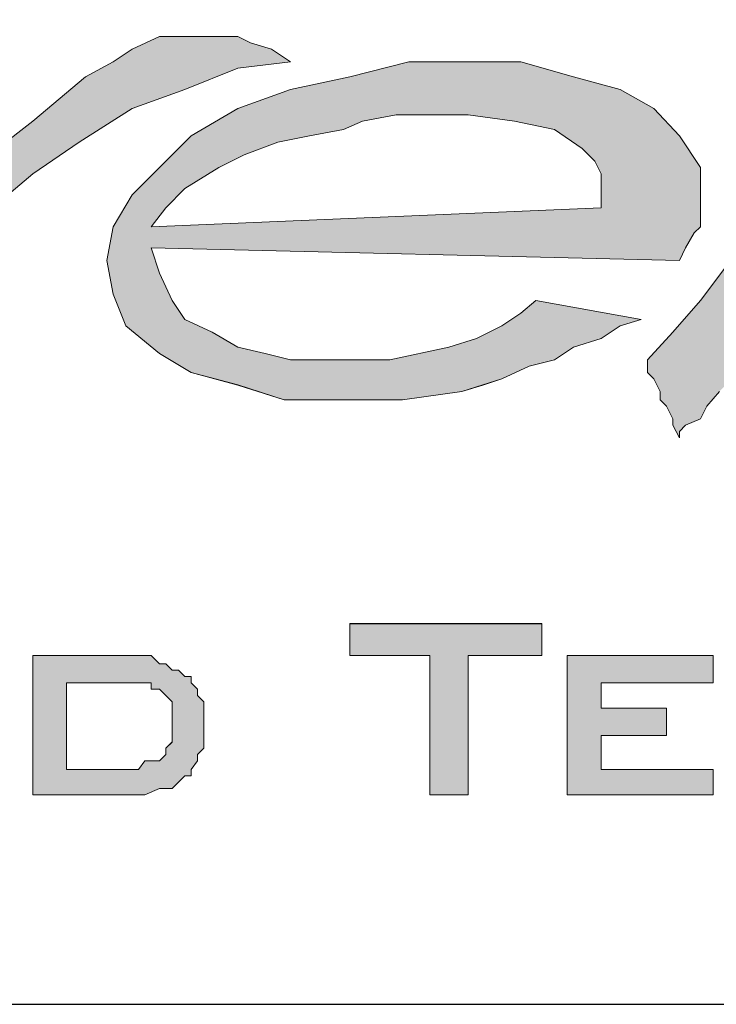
# Paper-space layout 'A3-V (Narrow)' of a CAD drawing. Header units: millimetres. Extents: x -4 to 293, y -14 to 406.
# Tile 6 of 17: x 121 to 129, y 6 to 17. Entities that reach past the tile are written whole.
import ezdxf

# ---------------------------------------------------------------- set-up
doc = ezdxf.new("R2010")
doc.units = ezdxf.units.MM
for name, color, linetype in [('Disegno1', 2, 'Continuous'), ('Tabella', 7, 'Continuous'), ('TabellaCampi', 2, 'Continuous'), ('TabellaIntestazioni', 1, 'Continuous')]:
    doc.layers.add(name, color=color, linetype=linetype)
doc.styles.get("Standard").update_dxf_attribs({"font": 'arial.ttf', "height": 4})

# ---------------------------------------------------------------- blocks, each defined once
blk = doc.blocks.new('L')
h = blk.add_hatch(color=5)
h.paths.add_polyline_path([(50.912, 9.696), (50.695, 9.334), (50.454, 9.021), (50.164, 8.659), (49.923, 8.274), (49.634, 7.912), (49.417, 7.526), (49.176, 7.213), (48.959, 6.852), (48.887, 6.707), (48.887, 6.466), (48.959, 6.321), (49.031, 6.177), (49.176, 6.104), (49.321, 6.008), (49.489, 5.935), (49.706, 5.935), (50.164, 5.935), (50.622, 6.104), (51.056, 6.249), (51.514, 6.393), (51.9, 6.707), (52.189, 6.924), (52.43, 7.141), (52.503, 7.382), (52.43, 7.382), (52.334, 7.382), (52.189, 7.382), (51.972, 7.31), (51.828, 7.31), (51.659, 7.31), (51.514, 7.31), (51.442, 7.31), (51.442, 7.213), (51.37, 7.141), (51.37, 7.068), (51.297, 6.924), (51.129, 6.852), (51.056, 6.707), (50.839, 6.61), (50.622, 6.466), (50.454, 6.393), (50.237, 6.393), (50.164, 6.393), (50.092, 6.393), (50.02, 6.466), (49.923, 6.538), (49.923, 6.707), (49.923, 6.779), (50.02, 6.996), (50.164, 7.382), (50.381, 7.912), (50.695, 8.346), (50.984, 8.876), (51.225, 9.334), (51.442, 9.624), (51.587, 9.696), (51.828, 9.696), (52.045, 9.792), (52.334, 9.792), (52.647, 9.792), (52.937, 9.696), (53.178, 9.696), (53.467, 9.624), (53.636, 9.551), (53.708, 9.624), (53.708, 9.696), (53.853, 9.865), (53.925, 10.009), (53.997, 10.154), (54.069, 10.299), (54.142, 10.467), (54.238, 10.54), (53.997, 10.54), (53.78, 10.54), (53.395, 10.467), (53.033, 10.467), (52.647, 10.395), (52.334, 10.299), (52.045, 10.226), (51.828, 10.226), (52.045, 10.467), (52.262, 10.757), (52.575, 11.07), (52.937, 11.359), (53.322, 11.745), (53.708, 12.034), (54.069, 12.348), (54.528, 12.637), (53.033, 12.637), (52.864, 12.42), (52.647, 12.203), (52.503, 11.89), (52.189, 11.6), (51.972, 11.215), (51.659, 10.829), (51.442, 10.467), (51.129, 10.009), (50.695, 10.009), (50.309, 9.937), (50.02, 9.937), (49.779, 9.865), (49.562, 9.865), (49.321, 9.865), (49.104, 9.865), (48.814, 9.937), (49.176, 10.54), (49.489, 11.07), (49.851, 11.432), (50.237, 11.745), (50.622, 11.89), (51.056, 11.962), (51.587, 11.962), (52.117, 11.817), (52.72, 12.565), (52.647, 12.637), (52.575, 12.637), (52.43, 12.637), (52.262, 12.637), (52.045, 12.637), (51.828, 12.565), (51.587, 12.565), (50.839, 12.492), (50.164, 12.275), (49.634, 11.89), (49.248, 11.504), (48.887, 11.142), (48.573, 10.684), (48.356, 10.226), (48.115, 9.937), (46.548, 9.937), (46.621, 9.865), (46.693, 9.696), (46.765, 9.624), (46.765, 9.551), (46.838, 9.479), (46.91, 9.407), (47.006, 9.407), (47.079, 9.407), (47.151, 9.407), (47.223, 9.407), (47.368, 9.407), (47.44, 9.407), (47.609, 9.407), (47.754, 9.407), (47.971, 9.479), (44.21, 4.2), (44.957, 3.597), (45.56, 4.441), (46.018, 5.188), (46.548, 5.935), (47.006, 6.707), (47.44, 7.454), (47.898, 8.129), (48.284, 8.804), (48.646, 9.479), (48.887, 9.551), (49.176, 9.551), (49.489, 9.551), (49.779, 9.624), (50.092, 9.624), (50.381, 9.624), (50.695, 9.624)])
h.paths.add_polyline_path([(46.548, 3.091), (48.212, 3.091), (48.212, 2.778), (46.91, 2.778), (46.91, 2.488), (47.681, 2.488), (47.681, 2.175), (46.91, 2.175), (46.91, 1.789), (48.212, 1.789), (48.212, 1.5), (46.548, 1.5)])
h.paths.add_polyline_path([(50.164, 2.778), (49.104, 2.778), (49.104, 2.488), (50.092, 2.488), (50.164, 2.488), (50.237, 2.488), (50.309, 2.488), (50.309, 2.392), (50.381, 2.392), (50.454, 2.32), (50.454, 2.247), (50.454, 2.175), (50.526, 2.175), (50.526, 2.103), (50.526, 1.886), (50.526, 1.789), (50.454, 1.789), (50.454, 1.717), (50.454, 1.645), (50.454, 1.572), (50.381, 1.572), (50.309, 1.5), (50.237, 1.5), (50.164, 1.5), (50.092, 1.5), (49.104, 1.5), (49.031, 1.5), (48.959, 1.5), (48.887, 1.5), (48.887, 1.572), (48.814, 1.572), (48.718, 1.645), (48.718, 1.717), (48.718, 1.789), (48.718, 1.886), (48.718, 1.958), (49.031, 1.958), (49.031, 1.789), (50.164, 1.789), (50.164, 2.175), (49.176, 2.175), (49.104, 2.175), (49.031, 2.175), (48.959, 2.175), (48.887, 2.175), (48.887, 2.247), (48.814, 2.247), (48.814, 2.32), (48.814, 2.392), (48.814, 2.488), (48.814, 2.561), (48.814, 2.705), (48.814, 2.778), (48.814, 2.85), (48.814, 2.922), (48.887, 2.995), (48.959, 3.091), (49.031, 3.091), (49.104, 3.091), (49.176, 3.091), (50.092, 3.091), (50.164, 3.091), (50.237, 3.091), (50.309, 3.091), (50.381, 2.995), (50.454, 2.922), (50.454, 2.85), (50.454, 2.778), (50.454, 2.705), (50.164, 2.633)])
h.paths.add_polyline_path([(46.163, 8.587), (46.163, 8.201), (46.09, 7.743), (45.873, 7.382), (45.488, 6.996), (45.03, 6.707), (44.596, 6.393), (43.993, 6.177), (43.294, 6.008), (42.619, 5.863), (41.944, 5.863), (41.414, 5.935), (40.811, 6.104), (40.377, 6.321), (39.992, 6.538), (39.702, 6.924), (39.534, 7.31), (39.534, 7.671), (39.702, 8.057), (39.919, 8.418), (40.209, 8.804), (40.667, 9.093), (41.197, 9.407), (41.8, 9.624), (42.475, 9.865), (43.077, 9.937), (43.752, 9.937), (44.355, 9.865), (44.885, 9.696), (45.343, 9.551), (45.705, 9.262), (46.018, 8.949)])
h.paths.add_polyline_path([(42.089, 9.262), (42.547, 9.334), (43.077, 9.334), (43.463, 9.334), (43.897, 9.19), (44.21, 9.021), (44.499, 8.876), (44.741, 8.587), (44.813, 8.346), (44.813, 8.057), (44.741, 7.743), (44.596, 7.454), (44.355, 7.213), (43.993, 6.924), (43.608, 6.779), (43.222, 6.538), (42.692, 6.466), (42.258, 6.393), (41.727, 6.393), (41.269, 6.393), (40.884, 6.538), (40.522, 6.707), (40.305, 6.852), (40.064, 7.068), (39.992, 7.382), (39.919, 7.671), (40.064, 7.984), (40.209, 8.274), (40.45, 8.515), (40.739, 8.732), (41.125, 8.949), (41.583, 9.19)], flags=16)
h.paths.add_polyline_path([(37.653, 10.082), (37.798, 10.082), (38.184, 10.082), (38.642, 10.009), (39.172, 10.009), (39.702, 9.937), (40.136, 9.865), (40.45, 9.865), (40.594, 9.792), (40.377, 9.696), (40.136, 9.624), (39.919, 9.479), (39.775, 9.407), (39.606, 9.262), (39.534, 9.19), (39.389, 9.021), (39.389, 8.949), (38.859, 9.262), (38.256, 9.407), (37.726, 9.551), (37.123, 9.551), (36.593, 9.551), (36.087, 9.479), (35.628, 9.407), (35.243, 9.262), (34.881, 9.093), (34.64, 8.949), (34.568, 8.804), (34.568, 8.659), (34.712, 8.515), (35.026, 8.346), (35.484, 8.274), (36.087, 8.274), (36.448, 8.274), (36.906, 8.274), (37.436, 8.201), (37.967, 8.201), (38.401, 8.057), (38.786, 7.816), (38.931, 7.743), (39.1, 7.526), (39.172, 7.382), (39.172, 7.141), (39.1, 7.068), (39.003, 6.996), (38.859, 6.852), (38.786, 6.779), (38.642, 6.61), (38.401, 6.538), (38.256, 6.466), (38.184, 6.393), (37.726, 6.249), (37.364, 6.177), (36.978, 6.104), (36.593, 6.008), (36.159, 6.008), (35.773, 5.935), (35.387, 6.008), (35.098, 6.008), (34.712, 6.104), (34.351, 6.177), (33.965, 6.321), (33.579, 6.466), (33.218, 6.61), (32.905, 6.779), (32.76, 6.996), (32.688, 7.141), (32.76, 7.141), (32.76, 7.213), (32.832, 7.213), (32.905, 7.31), (32.977, 7.31), (33.507, 6.924), (34.038, 6.61), (34.64, 6.466), (35.243, 6.321), (35.845, 6.321), (36.376, 6.321), (36.906, 6.393), (37.364, 6.466), (37.726, 6.61), (38.039, 6.779), (38.184, 6.996), (38.184, 7.141), (38.039, 7.31), (37.726, 7.526), (37.195, 7.599), (36.448, 7.671), (36.159, 7.743), (35.773, 7.816), (35.387, 7.912), (34.954, 8.057), (34.568, 8.201), (34.351, 8.346), (34.11, 8.659), (34.11, 8.876), (34.11, 9.093), (34.279, 9.262), (34.423, 9.407), (34.568, 9.551), (35.026, 9.792), (35.556, 9.937), (36.159, 10.009), (36.689, 10.082), (37.195, 10.082)])
h.paths.add_polyline_path([(34.881, 10.154), (34.568, 10.009), (34.351, 9.937), (34.11, 9.792), (33.893, 9.624), (33.748, 9.551), (33.579, 9.407), (33.507, 9.262), (33.435, 9.093), (33.29, 9.093), (33.146, 9.093), (32.905, 9.093), (32.76, 9.093), (32.615, 9.093), (32.374, 9.021), (32.23, 9.021), (32.013, 8.949), (31.482, 8.804), (31.024, 8.587), (30.494, 8.274), (29.964, 7.912), (29.457, 7.526), (28.999, 7.141), (28.541, 6.779), (28.252, 6.393), (28.156, 6.321), (28.011, 6.177), (27.939, 6.104), (27.794, 5.935), (27.722, 5.791), (27.553, 5.719), (27.481, 5.646), (27.481, 5.574), (27.408, 5.719), (27.408, 5.791), (27.336, 5.935), (27.264, 6.008), (27.264, 6.104), (27.191, 6.249), (27.119, 6.321), (27.119, 6.466), (27.408, 6.779), (27.722, 7.141), (28.011, 7.526), (28.252, 7.912), (28.397, 8.346), (28.614, 8.804), (28.758, 9.262), (28.999, 9.792), (30.663, 10.009), (30.494, 9.696), (30.277, 9.479), (30.06, 9.19), (29.819, 8.876), (29.602, 8.587), (29.361, 8.274), (29.144, 7.912), (28.927, 7.599), (29.144, 7.743), (29.361, 7.912), (29.602, 8.129), (29.891, 8.274), (30.205, 8.515), (30.494, 8.732), (30.735, 8.876), (30.952, 9.021), (31.169, 9.093), (31.41, 9.262), (31.627, 9.334), (31.868, 9.479), (32.085, 9.551), (32.302, 9.696), (32.543, 9.792), (32.688, 9.865), (33.146, 10.009), (33.579, 10.082), (34.038, 10.154), (34.351, 10.154), (34.64, 10.226), (34.785, 10.154)])
h.paths.add_polyline_path([(37.581, 3.091), (37.653, 3.091), (37.653, 2.995), (37.726, 2.995), (37.726, 2.922), (37.798, 2.922), (37.798, 2.85), (37.798, 2.778), (37.798, 2.705), (37.798, 1.886), (37.798, 1.789), (37.798, 1.717), (37.798, 1.645), (37.726, 1.645), (37.726, 1.572), (37.653, 1.572), (37.653, 1.5), (37.581, 1.5), (37.509, 1.5), (37.436, 1.5), (36.231, 1.5), (36.159, 1.5), (36.087, 1.5), (35.99, 1.5), (35.99, 1.572), (35.918, 1.572), (35.918, 1.645), (35.845, 1.645), (35.845, 1.717), (35.845, 1.789), (35.845, 1.886), (35.845, 2.705), (35.845, 2.778), (35.845, 2.85), (35.845, 2.922), (35.918, 2.922), (35.918, 2.995), (35.99, 2.995), (35.99, 3.091), (36.087, 3.091), (36.159, 3.091), (36.231, 3.091), (37.436, 3.091), (37.509, 3.091)])
h.paths.add_polyline_path([(38.497, 3.091), (38.859, 3.091), (38.859, 1.789), (39.992, 1.789), (39.992, 1.5), (38.497, 1.5)])
h.paths.add_polyline_path([(42.017, 2.778), (40.739, 2.778), (40.739, 1.789), (42.017, 1.789)], flags=16)
h.paths.add_polyline_path([(40.45, 2.705), (40.45, 2.778), (40.45, 2.85), (40.45, 2.922), (40.45, 2.995), (40.522, 2.995), (40.594, 3.091), (40.667, 3.091), (40.739, 3.091), (40.811, 3.091), (41.944, 3.091), (42.017, 3.091), (42.089, 3.091), (42.185, 3.091), (42.258, 3.091), (42.258, 2.995), (42.33, 2.995), (42.33, 2.922), (42.33, 2.85), (42.402, 2.85), (42.402, 2.778), (42.402, 2.705), (42.402, 1.886), (42.402, 1.789), (42.402, 1.717), (42.33, 1.717), (42.33, 1.645), (42.33, 1.572), (42.258, 1.572), (42.258, 1.5), (42.185, 1.5), (42.089, 1.5), (42.017, 1.5), (41.944, 1.5), (40.811, 1.5), (40.739, 1.5), (40.667, 1.5), (40.594, 1.5), (40.522, 1.572), (40.45, 1.572), (40.45, 1.645), (40.45, 1.717), (40.45, 1.789), (40.45, 1.886)])
h.paths.add_polyline_path([(44.499, 2.778), (43.391, 2.778), (43.391, 1.789), (44.499, 1.789), (44.499, 2.103), (43.897, 2.103), (43.897, 2.392), (44.885, 2.392), (44.885, 1.886), (44.885, 1.789), (44.885, 1.717), (44.813, 1.645), (44.813, 1.572), (44.741, 1.572), (44.741, 1.5), (44.668, 1.5), (44.596, 1.5), (44.499, 1.5), (43.391, 1.5), (43.294, 1.5), (43.222, 1.5), (43.15, 1.5), (43.077, 1.572), (43.005, 1.645), (43.005, 1.717), (43.005, 1.789), (43.005, 1.886), (43.005, 2.705), (43.005, 2.778), (43.005, 2.85), (43.005, 2.922), (43.077, 2.995), (43.15, 3.091), (43.222, 3.091), (43.294, 3.091), (43.391, 3.091), (44.499, 3.091), (44.596, 3.091), (44.668, 3.091), (44.741, 3.091), (44.741, 2.995), (44.813, 2.995), (44.813, 2.922), (44.885, 2.85), (44.885, 2.778), (44.885, 2.705), (44.499, 2.633)])
h.paths.add_polyline_path([(45.488, 3.091), (45.873, 3.091), (45.873, 1.5), (45.488, 1.5)])
h.paths.add_polyline_path([(29.747, 3.091), (29.819, 3.091), (29.891, 3.091), (29.964, 3.091), (29.964, 2.995), (30.06, 2.995), (30.06, 2.922), (30.132, 2.85), (30.132, 2.778), (30.132, 2.705), (30.132, 2.561), (29.747, 2.488), (29.747, 2.778), (28.758, 2.778), (28.758, 1.789), (29.747, 1.789), (29.747, 2.103), (30.132, 2.03), (30.132, 1.886), (30.132, 1.789), (30.132, 1.717), (30.06, 1.645), (30.06, 1.572), (29.964, 1.572), (29.964, 1.5), (29.891, 1.5), (29.819, 1.5), (29.747, 1.5), (28.758, 1.5), (28.686, 1.5), (28.614, 1.5), (28.541, 1.5), (28.469, 1.572), (28.397, 1.645), (28.397, 1.717), (28.397, 1.789), (28.397, 1.886), (28.397, 2.705), (28.397, 2.778), (28.397, 2.85), (28.397, 2.922), (28.469, 2.995), (28.541, 3.091), (28.614, 3.091), (28.686, 3.091), (28.758, 3.091)])
h.paths.add_polyline_path([(30.735, 3.091), (31.097, 3.091), (31.097, 2.488), (32.23, 2.488), (32.23, 3.091), (32.615, 3.091), (32.615, 1.5), (32.23, 1.5), (32.23, 2.175), (31.097, 2.175), (31.097, 1.5), (30.735, 1.5)])
h.paths.add_polyline_path([(33.29, 3.091), (33.579, 3.091), (34.881, 2.03), (34.881, 3.091), (35.17, 3.091), (35.17, 1.5), (34.954, 1.5), (33.676, 2.561), (33.676, 1.5), (33.29, 1.5)])
h.paths.add_polyline_path([(37.436, 2.778), (36.231, 2.778), (36.231, 1.789), (37.436, 1.789)], flags=16)
h.paths.add_polyline_path([(27.481, 9.021), (27.191, 9.334), (26.806, 9.551), (26.275, 9.696), (25.673, 9.865), (25.07, 9.865), (24.395, 9.865), (23.72, 9.696), (23.045, 9.551), (22.443, 9.334), (21.912, 9.021), (21.551, 8.659), (21.237, 8.346), (21.02, 7.984), (20.948, 7.599), (21.02, 7.213), (21.165, 6.852), (21.551, 6.538), (21.912, 6.321), (22.443, 6.177), (22.973, 6.008), (23.648, 6.008), (24.323, 6.008), (24.998, 6.104), (25.239, 6.177), (25.456, 6.249), (25.769, 6.393), (26.058, 6.466), (26.275, 6.61), (26.589, 6.707), (26.806, 6.852), (27.047, 6.924), (25.842, 7.141), (25.673, 6.996), (25.456, 6.852), (25.167, 6.707), (24.853, 6.61), (24.178, 6.466), (23.431, 6.466), (23.045, 6.466), (22.756, 6.538), (22.443, 6.61), (22.153, 6.779), (21.84, 6.924), (21.695, 7.141), (21.551, 7.454), (21.454, 7.743), (27.481, 7.599), (27.553, 7.743), (27.649, 7.912), (27.722, 7.984), (27.722, 8.129), (27.722, 8.274), (27.722, 8.418), (27.722, 8.587), (27.722, 8.659)])
h.paths.add_polyline_path([(22.901, 8.949), (23.262, 9.021), (23.648, 9.093), (23.865, 9.19), (24.251, 9.262), (24.636, 9.262), (25.07, 9.262), (25.6, 9.19), (26.058, 9.093), (26.372, 8.876), (26.516, 8.732), (26.589, 8.587), (26.589, 8.418), (26.589, 8.201), (21.454, 7.984), (21.623, 8.201), (21.84, 8.418), (22.226, 8.659), (22.515, 8.804)], flags=16)
h.paths.add_polyline_path([(20.707, 15.506), (21.84, 15.12), (22.973, 14.758), (23.865, 14.373), (24.636, 14.083), (25.239, 13.698), (25.673, 13.408), (26.058, 13.095), (26.203, 12.806), (26.275, 12.565), (26.203, 12.348), (26.058, 12.107), (25.769, 11.89), (25.383, 11.673), (24.323, 11.359), (22.973, 11.07), (21.31, 10.829), (19.429, 10.684), (17.404, 10.612), (15.283, 10.612), (13.114, 10.684), (10.92, 10.829), (8.823, 10.998), (6.774, 11.287), (8.437, 12.806), (8.823, 12.565), (9.257, 12.275), (9.787, 12.034), (10.317, 11.89), (11.595, 11.6), (12.873, 11.287), (14.319, 11.215), (15.813, 11.142), (17.236, 11.142), (18.682, 11.215), (20.032, 11.359), (21.237, 11.6), (22.298, 11.89), (23.118, 12.203), (23.431, 12.42), (23.648, 12.565), (23.793, 12.806), (23.865, 13.023), (23.865, 13.24), (23.793, 13.481), (23.576, 13.698), (23.359, 13.915), (22.756, 14.3), (21.985, 14.614), (21.02, 14.831), (19.887, 15.048), (18.61, 15.289), (17.236, 15.433), (15.813, 15.506), (14.222, 15.506), (12.728, 15.433), (11.137, 15.361), (9.57, 15.12), (7.979, 14.903), (6.557, 14.517), (5.11, 14.011), (4.435, 13.77), (3.833, 13.481), (3.23, 13.095), (2.628, 12.806), (0, 13.553), (2.025, 14.228), (4.002, 14.831), (5.882, 15.216), (7.762, 15.578), (9.498, 15.819), (11.137, 15.964), (12.728, 16.108), (14.15, 16.108), (15.597, 16.108), (16.874, 16.036), (18.007, 15.891), (19.044, 15.819)])
h.paths.add_polyline_path([(20.707, 9.696), (21.02, 9.865), (21.237, 10.009), (21.551, 10.154), (21.768, 10.154), (21.985, 10.154), (22.153, 10.154), (22.298, 10.154), (22.37, 10.154), (22.443, 10.154), (22.587, 10.082), (22.828, 10.009), (23.045, 9.865), (22.443, 9.792), (21.84, 9.551), (21.237, 9.334), (20.635, 8.949), (20.104, 8.587), (19.646, 8.201), (19.285, 7.912), (18.971, 7.671), (16.729, 5.646), (16.633, 5.646), (16.633, 5.719), (16.561, 5.719), (16.488, 5.719), (16.416, 5.791), (16.344, 5.791), (16.271, 5.863), (16.344, 6.008), (16.488, 6.249), (16.561, 6.466), (16.633, 6.707), (16.802, 6.924), (16.874, 7.068), (16.946, 7.31), (17.019, 7.454), (17.091, 7.671), (17.236, 7.912), (17.332, 8.129), (17.404, 8.274), (17.549, 8.515), (17.621, 8.732), (17.694, 8.949), (17.838, 9.19), (17.766, 9.093), (17.694, 9.021), (17.549, 8.949), (17.477, 8.876), (17.332, 8.804), (17.163, 8.732), (16.946, 8.587), (16.802, 8.515), (16.633, 8.346), (16.416, 8.274), (16.271, 8.129), (16.127, 7.984), (15.886, 7.816), (15.741, 7.743), (15.597, 7.599), (15.524, 7.526), (15.283, 7.382), (15.066, 7.141), (14.922, 6.996), (14.68, 6.852), (14.536, 6.61), (14.391, 6.393), (14.222, 6.177), (14.078, 5.935), (14.078, 5.863), (14.006, 5.863), (14.006, 5.791), (13.933, 5.719), (13.861, 5.574), (13.789, 5.646), (13.716, 5.719), (13.62, 5.719), (13.548, 5.791), (13.475, 5.791), (13.403, 5.863), (13.258, 5.863), (13.186, 5.863), (13.331, 6.104), (13.403, 6.321), (13.548, 6.538), (13.716, 6.779), (13.789, 6.996), (13.933, 7.141), (14.006, 7.382), (14.078, 7.599), (14.15, 7.816), (14.319, 8.057), (14.391, 8.274), (14.464, 8.515), (14.608, 8.732), (14.753, 9.021), (14.825, 9.262), (14.994, 9.479), (15.138, 9.551), (15.355, 9.551), (15.597, 9.624), (15.813, 9.696), (15.958, 9.792), (16.199, 9.792), (16.416, 9.865), (16.633, 9.937), (16.416, 9.696), (16.271, 9.479), (16.127, 9.19), (15.886, 8.949), (15.741, 8.659), (15.524, 8.346), (15.283, 7.912), (14.922, 7.454), (15.138, 7.526), (15.283, 7.671), (15.524, 7.816), (15.669, 7.984), (15.886, 8.129), (16.127, 8.274), (16.271, 8.418), (16.488, 8.587), (16.633, 8.732), (16.874, 8.804), (17.091, 9.021), (17.332, 9.19), (17.621, 9.334), (17.838, 9.479), (18.079, 9.624), (18.369, 9.792), (18.441, 9.792), (18.537, 9.792), (18.682, 9.792), (18.754, 9.792), (18.827, 9.792), (18.971, 9.792), (19.044, 9.792), (19.14, 9.792), (18.971, 9.479), (18.754, 9.19), (18.537, 8.876), (18.296, 8.515), (18.079, 8.057), (17.766, 7.599), (17.477, 7.068), (17.163, 6.538), (17.694, 6.924), (18.224, 7.454), (18.827, 7.984), (19.429, 8.659), (20.104, 9.19)])
h.paths.add_polyline_path([(12.342, 9.696), (12.8, 9.479), (13.186, 9.262), (13.475, 8.949), (13.62, 8.587), (13.62, 8.129), (13.548, 7.743), (13.331, 7.382), (12.945, 6.996), (12.511, 6.707), (11.981, 6.393), (11.45, 6.177), (10.775, 5.935), (10.1, 5.863), (9.425, 5.863), (8.823, 5.935), (8.292, 6.104), (7.834, 6.321), (7.449, 6.538), (7.159, 6.852), (7.015, 7.213), (7.015, 7.671), (7.159, 8.057), (7.376, 8.418), (7.69, 8.804), (8.124, 9.093), (8.654, 9.407), (9.257, 9.624), (9.859, 9.792), (10.534, 9.937), (11.233, 9.937), (11.836, 9.865)])
h.paths.add_polyline_path([(21.695, 2.561), (21.623, 2.633), (21.551, 2.705), (21.454, 2.705), (21.454, 2.778), (21.382, 2.778), (21.31, 2.778), (21.237, 2.778), (21.165, 2.778), (20.49, 2.778), (20.49, 1.789), (21.02, 1.789), (21.093, 1.789), (21.165, 1.789), (21.237, 1.789), (21.31, 1.789), (21.382, 1.886), (21.454, 1.886), (21.551, 1.886), (21.623, 1.958), (21.623, 2.03), (21.695, 2.103), (21.695, 2.175), (21.695, 2.247), (21.695, 2.32), (21.695, 2.392), (21.695, 2.488)], flags=16)
h.paths.add_polyline_path([(21.165, 3.091), (21.31, 3.091), (21.382, 3.091), (21.454, 3.091), (21.551, 2.995), (21.623, 2.995), (21.695, 2.922), (21.768, 2.922), (21.84, 2.85), (21.912, 2.85), (21.912, 2.778), (21.985, 2.705), (21.985, 2.633), (22.057, 2.561), (22.057, 2.488), (22.057, 2.392), (22.057, 2.32), (22.057, 2.175), (22.057, 2.103), (22.057, 2.03), (21.985, 1.958), (21.985, 1.886), (21.912, 1.789), (21.912, 1.717), (21.84, 1.717), (21.768, 1.645), (21.695, 1.572), (21.623, 1.572), (21.551, 1.572), (21.382, 1.5), (21.31, 1.5), (21.165, 1.5), (21.093, 1.5), (20.104, 1.5), (20.104, 3.091)])
h.paths.add_polyline_path([(24.636, 3.091), (23.72, 3.091), (23.72, 3.453), (25.914, 3.453), (25.914, 3.091), (25.07, 3.091), (25.07, 1.5), (24.636, 1.5)])
h.paths.add_polyline_path([(26.203, 3.091), (27.866, 3.091), (27.866, 2.778), (26.589, 2.778), (26.589, 2.488), (27.336, 2.488), (27.336, 2.175), (26.589, 2.175), (26.589, 1.789), (27.866, 1.789), (27.866, 1.5), (26.203, 1.5)])
h.paths.add_polyline_path([(13.114, 3.091), (13.331, 3.091), (14.608, 2.03), (14.608, 3.091), (14.994, 3.091), (14.994, 1.5), (14.68, 1.5), (13.403, 2.561), (13.403, 1.5), (13.114, 1.5)])
h.paths.add_polyline_path([(16.946, 2.778), (15.958, 2.778), (15.958, 1.789), (16.946, 1.789), (16.946, 2.103), (17.332, 2.03), (17.332, 1.886), (17.332, 1.789), (17.332, 1.717), (17.332, 1.645), (17.236, 1.572), (17.163, 1.5), (17.091, 1.5), (17.019, 1.5), (16.946, 1.5), (15.958, 1.5), (15.886, 1.5), (15.813, 1.5), (15.741, 1.5), (15.741, 1.572), (15.669, 1.572), (15.669, 1.645), (15.597, 1.717), (15.597, 1.789), (15.597, 1.886), (15.597, 2.705), (15.597, 2.778), (15.597, 2.85), (15.669, 2.922), (15.669, 2.995), (15.741, 2.995), (15.741, 3.091), (15.813, 3.091), (15.886, 3.091), (15.958, 3.091), (16.946, 3.091), (17.019, 3.091), (17.091, 3.091), (17.163, 3.091), (17.236, 2.995), (17.332, 2.922), (17.332, 2.85), (17.332, 2.778), (17.332, 2.705), (17.332, 2.561), (16.946, 2.488)])
h.paths.add_polyline_path([(17.935, 3.091), (19.574, 3.091), (19.574, 2.778), (18.296, 2.778), (18.296, 2.488), (19.044, 2.488), (19.044, 2.175), (18.296, 2.175), (18.296, 1.789), (19.574, 1.789), (19.574, 1.5), (17.935, 1.5)])
h.paths.add_polyline_path([(12.27, 8.274), (12.27, 8.057), (12.198, 7.743), (12.053, 7.454), (11.836, 7.141), (11.45, 6.924), (11.065, 6.707), (10.703, 6.538), (10.173, 6.393), (9.642, 6.321), (9.184, 6.321), (8.726, 6.393), (8.365, 6.466), (7.979, 6.61), (7.762, 6.852), (7.521, 7.068), (7.449, 7.382), (7.376, 7.671), (7.449, 7.984), (7.69, 8.201), (7.907, 8.515), (8.22, 8.732), (8.582, 8.949), (9.04, 9.093), (9.57, 9.262), (10.028, 9.334), (10.534, 9.334), (10.92, 9.262), (11.378, 9.19), (11.667, 9.021), (11.981, 8.804), (12.198, 8.587)], flags=16)
h.paths.add_polyline_path([(10.703, 13.408), (9.859, 13.167), (2.194, 4.899), (4.749, 6.008)])
h.paths.add_polyline_path([(4.291, 3.453), (4.677, 3.453), (5.81, 1.5), (5.279, 1.5), (5.038, 1.958), (3.905, 1.958), (3.688, 1.5), (3.23, 1.5)])
h.paths.add_polyline_path([(7.69, 2.561), (7.617, 2.633), (7.617, 2.705), (7.521, 2.705), (7.449, 2.778), (7.376, 2.778), (7.304, 2.778), (7.232, 2.778), (7.159, 2.778), (6.557, 2.778), (6.557, 1.789), (7.015, 1.789), (7.087, 1.789), (7.159, 1.789), (7.232, 1.789), (7.304, 1.789), (7.376, 1.886), (7.449, 1.886), (7.521, 1.886), (7.617, 1.958), (7.69, 2.03), (7.69, 2.103), (7.69, 2.175), (7.69, 2.247), (7.69, 2.32), (7.69, 2.392), (7.69, 2.488)], flags=16)
h.paths.add_polyline_path([(6.171, 3.091), (7.159, 3.091), (7.304, 3.091), (7.376, 3.091), (7.449, 3.091), (7.521, 2.995), (7.69, 2.995), (7.762, 2.922), (7.834, 2.85), (7.907, 2.85), (7.979, 2.778), (7.979, 2.705), (8.051, 2.633), (8.051, 2.561), (8.051, 2.488), (8.051, 2.392), (8.051, 2.32), (8.051, 2.175), (8.051, 2.103), (8.051, 2.03), (8.051, 1.958), (7.979, 1.886), (7.979, 1.789), (7.907, 1.717), (7.834, 1.717), (7.762, 1.645), (7.69, 1.572), (7.617, 1.572), (7.521, 1.572), (7.449, 1.5), (7.304, 1.5), (7.232, 1.5), (7.087, 1.5), (6.171, 1.5)])
h.paths.add_polyline_path([(8.365, 3.091), (8.823, 3.091), (9.425, 1.958), (10.1, 3.091), (10.462, 3.091), (9.57, 1.5), (9.329, 1.5)])
h.paths.add_polyline_path([(11.45, 3.091), (11.74, 3.091), (12.656, 1.5), (12.27, 1.5), (12.053, 1.886), (11.065, 1.886), (10.848, 1.5), (10.534, 1.5)])
h.paths.add_polyline_path([(11.233, 2.103), (11.908, 2.103), (11.595, 2.778)], flags=16)
h.paths.add_polyline_path([(4.074, 2.247), (4.893, 2.247), (4.435, 3.091)], flags=16)
at = {"layer": 'Tabella', "color": 7, "lineweight": 0}
for p, q in [((21.237, 10.009), (21.551, 10.154)), ((21.551, 10.154), (21.768, 10.154)), ((21.768, 10.154), (21.985, 10.154)), ((21.985, 10.154), (22.153, 10.154)), ((22.153, 10.154), (22.298, 10.154)), ((22.298, 10.154), (22.37, 10.154)), ((22.37, 10.154), (22.443, 10.154)), ((22.443, 10.154), (22.587, 10.082)), ((21.02, 9.865), (21.237, 10.009)), ((22.587, 10.082), (22.828, 10.009)), ((22.828, 10.009), (23.045, 9.865)), ((20.707, 9.696), (21.02, 9.865)), ((22.443, 9.792), (21.84, 9.551)), ((23.045, 9.865), (22.443, 9.792)), ((24.395, 9.865), (23.72, 9.696)), ((25.07, 9.865), (24.395, 9.865)), ((25.673, 9.865), (25.07, 9.865)), ((26.275, 9.696), (25.673, 9.865)), ((20.104, 9.19), (20.707, 9.696)), ((23.72, 9.696), (23.045, 9.551)), ((26.806, 9.551), (26.275, 9.696)), ((21.84, 9.551), (21.237, 9.334)), ((23.045, 9.551), (22.443, 9.334)), ((27.191, 9.334), (26.806, 9.551)), ((21.237, 9.334), (20.635, 8.949)), ((22.443, 9.334), (21.912, 9.021)), ((27.481, 9.021), (27.191, 9.334)), ((23.865, 9.19), (24.251, 9.262)), ((24.251, 9.262), (24.636, 9.262)), ((24.636, 9.262), (25.07, 9.262)), ((25.07, 9.262), (25.6, 9.19)), ((19.429, 8.659), (20.104, 9.19)), ((23.648, 9.093), (23.865, 9.19)), ((25.6, 9.19), (26.058, 9.093)), ((21.912, 9.021), (21.551, 8.659)), ((22.901, 8.949), (23.262, 9.021)), ((23.262, 9.021), (23.648, 9.093)), ((26.058, 9.093), (26.372, 8.876)), ((27.722, 8.659), (27.481, 9.021)), ((20.635, 8.949), (20.104, 8.587)), ((22.515, 8.804), (22.901, 8.949)), ((22.226, 8.659), (22.515, 8.804)), ((26.372, 8.876), (26.516, 8.732)), ((21.551, 8.659), (21.237, 8.346)), ((21.84, 8.418), (22.226, 8.659)), ((26.516, 8.732), (26.589, 8.587)), ((27.722, 8.587), (27.722, 8.659)), ((20.104, 8.587), (19.646, 8.201)), ((26.589, 8.587), (26.589, 8.418)), ((27.722, 8.418), (27.722, 8.587)), ((21.237, 8.346), (21.02, 7.984)), ((21.623, 8.201), (21.84, 8.418)), ((26.589, 8.418), (26.589, 8.201)), ((27.722, 8.274), (27.722, 8.418)), ((27.722, 8.129), (27.722, 8.274)), ((21.454, 7.984), (21.623, 8.201)), ((26.589, 8.201), (21.454, 7.984)), ((26.589, 8.201), (26.589, 8.201)), ((27.722, 7.984), (27.722, 8.129)), ((21.02, 7.984), (20.948, 7.599)), ((27.649, 7.912), (27.722, 7.984)), ((27.553, 7.743), (27.649, 7.912)), ((21.454, 7.743), (27.481, 7.599)), ((21.551, 7.454), (21.454, 7.743)), ((27.481, 7.599), (27.553, 7.743)), ((20.948, 7.599), (21.02, 7.213)), ((27.481, 7.599), (27.481, 7.599)), ((21.695, 7.141), (21.551, 7.454)), ((27.722, 7.141), (28.011, 7.526)), ((21.02, 7.213), (21.165, 6.852)), ((21.84, 6.924), (21.695, 7.141)), ((25.842, 7.141), (25.673, 6.996)), ((27.047, 6.924), (25.842, 7.141)), ((27.408, 6.779), (27.722, 7.141)), ((25.673, 6.996), (25.456, 6.852)), ((22.153, 6.779), (21.84, 6.924)), ((26.806, 6.852), (27.047, 6.924)), ((21.165, 6.852), (21.551, 6.538)), ((22.443, 6.61), (22.153, 6.779)), ((25.456, 6.852), (25.167, 6.707)), ((26.589, 6.707), (26.806, 6.852)), ((27.119, 6.466), (27.408, 6.779)), ((25.167, 6.707), (24.853, 6.61)), ((26.275, 6.61), (26.589, 6.707)), ((21.551, 6.538), (21.912, 6.321)), ((22.756, 6.538), (22.443, 6.61)), ((23.045, 6.466), (22.756, 6.538)), ((24.853, 6.61), (24.178, 6.466)), ((26.058, 6.466), (26.275, 6.61)), ((23.431, 6.466), (23.045, 6.466)), ((24.178, 6.466), (23.431, 6.466)), ((25.769, 6.393), (26.058, 6.466)), ((27.119, 6.321), (27.119, 6.466)), ((21.912, 6.321), (22.443, 6.177)), ((25.456, 6.249), (25.769, 6.393)), ((27.191, 6.249), (27.119, 6.321)), ((25.239, 6.177), (25.456, 6.249)), ((27.264, 6.104), (27.191, 6.249)), ((22.443, 6.177), (22.973, 6.008)), ((24.323, 6.008), (24.998, 6.104)), ((24.998, 6.104), (25.239, 6.177)), ((27.264, 6.008), (27.264, 6.104)), ((27.939, 6.104), (27.794, 5.935)), ((22.973, 6.008), (23.648, 6.008)), ((23.648, 6.008), (24.323, 6.008)), ((27.336, 5.935), (27.264, 6.008)), ((27.408, 5.791), (27.336, 5.935)), ((27.794, 5.935), (27.722, 5.791)), ((27.408, 5.719), (27.408, 5.791)), ((27.722, 5.791), (27.553, 5.719)), ((27.481, 5.574), (27.408, 5.719)), ((27.553, 5.719), (27.481, 5.646)), ((27.481, 5.646), (27.481, 5.574)), ((23.72, 3.453), (25.914, 3.453)), ((23.72, 3.091), (23.72, 3.453)), ((25.914, 3.453), (25.914, 3.091)), ((20.104, 3.091), (21.165, 3.091)), ((20.104, 1.5), (20.104, 3.091)), ((21.165, 3.091), (21.31, 3.091)), ((21.31, 3.091), (21.382, 3.091)), ((21.382, 3.091), (21.454, 3.091)), ((21.454, 3.091), (21.551, 2.995)), ((24.636, 3.091), (23.72, 3.091)), ((24.636, 1.5), (24.636, 3.091)), ((25.07, 3.091), (25.07, 3.091)), ((25.914, 3.091), (25.07, 3.091)), ((25.07, 3.091), (25.07, 1.5)), ((26.203, 3.091), (27.866, 3.091)), ((26.203, 1.5), (26.203, 3.091)), ((27.866, 3.091), (27.866, 2.778)), ((21.551, 2.995), (21.623, 2.995)), ((21.623, 2.995), (21.695, 2.922)), ((21.695, 2.922), (21.768, 2.922)), ((21.768, 2.922), (21.84, 2.85)), ((21.84, 2.85), (21.912, 2.85)), ((21.912, 2.85), (21.912, 2.778)), ((21.165, 2.778), (20.49, 2.778)), ((20.49, 2.778), (20.49, 1.789)), ((21.237, 2.778), (21.165, 2.778)), ((21.31, 2.778), (21.237, 2.778)), ((21.382, 2.778), (21.31, 2.778)), ((21.454, 2.778), (21.382, 2.778)), ((21.454, 2.705), (21.454, 2.778)), ((21.551, 2.705), (21.454, 2.705)), ((21.623, 2.633), (21.551, 2.705)), ((21.912, 2.778), (21.985, 2.705)), ((21.985, 2.705), (21.985, 2.633)), ((26.589, 2.778), (26.589, 2.488)), ((27.866, 2.778), (26.589, 2.778)), ((21.695, 2.561), (21.623, 2.633)), ((21.985, 2.633), (22.057, 2.561)), ((21.695, 2.488), (21.695, 2.561)), ((21.695, 2.392), (21.695, 2.488)), ((22.057, 2.561), (22.057, 2.488)), ((22.057, 2.488), (22.057, 2.392)), ((26.589, 2.488), (27.336, 2.488)), ((27.336, 2.488), (27.336, 2.175)), ((21.695, 2.32), (21.695, 2.392)), ((22.057, 2.392), (22.057, 2.32)), ((21.695, 2.247), (21.695, 2.32)), ((22.057, 2.32), (22.057, 2.175)), ((21.695, 2.175), (21.695, 2.247)), ((21.695, 2.103), (21.695, 2.175)), ((22.057, 2.175), (22.057, 2.103)), ((26.589, 2.175), (26.589, 1.789)), ((27.336, 2.175), (26.589, 2.175)), ((21.623, 2.03), (21.695, 2.103)), ((21.623, 1.958), (21.623, 2.03)), ((22.057, 2.03), (21.985, 1.958)), ((22.057, 2.103), (22.057, 2.03)), ((21.551, 1.886), (21.623, 1.958)), ((21.985, 1.958), (21.985, 1.886)), ((21.31, 1.789), (21.382, 1.886)), ((21.382, 1.886), (21.454, 1.886)), ((21.454, 1.886), (21.551, 1.886)), ((21.985, 1.886), (21.912, 1.789)), ((20.49, 1.789), (21.02, 1.789)), ((20.49, 1.789), (20.49, 1.789)), ((21.02, 1.789), (21.093, 1.789)), ((21.093, 1.789), (21.165, 1.789)), ((21.165, 1.789), (21.237, 1.789)), ((21.237, 1.789), (21.31, 1.789)), ((21.84, 1.717), (21.768, 1.645)), ((21.912, 1.717), (21.84, 1.717)), ((21.912, 1.789), (21.912, 1.717)), ((26.589, 1.789), (27.866, 1.789)), ((27.866, 1.789), (27.866, 1.5)), ((21.768, 1.645), (21.695, 1.572)), ((21.093, 1.5), (20.104, 1.5)), ((20.104, 1.5), (20.104, 1.5)), ((21.165, 1.5), (21.093, 1.5)), ((21.31, 1.5), (21.165, 1.5)), ((21.382, 1.5), (21.31, 1.5)), ((21.551, 1.572), (21.382, 1.5)), ((21.623, 1.572), (21.551, 1.572)), ((21.695, 1.572), (21.623, 1.572)), ((25.07, 1.5), (24.636, 1.5)), ((26.203, 1.5), (26.203, 1.5)), ((27.866, 1.5), (26.203, 1.5))]:
    blk.add_line(p, q, dxfattribs=at)
blk = doc.blocks.new('powersoft')
at = {"layer": 'Tabella', "color": 7, "lineweight": 0}
for p, q in [((-160.763, 10.901), (-160.449, 11.046)), ((-160.449, 11.046), (-160.232, 11.046)), ((-160.232, 11.046), (-160.015, 11.046)), ((-160.015, 11.046), (-159.847, 11.046)), ((-159.847, 11.046), (-159.702, 11.046)), ((-159.702, 11.046), (-159.63, 11.046)), ((-159.63, 11.046), (-159.557, 11.046)), ((-159.557, 11.046), (-159.413, 10.974)), ((-159.413, 10.974), (-159.172, 10.901)), ((-160.98, 10.757), (-160.763, 10.901)), ((-159.172, 10.901), (-158.955, 10.757)), ((-161.293, 10.588), (-160.98, 10.757)), ((-159.557, 10.684), (-160.16, 10.443)), ((-158.955, 10.757), (-159.557, 10.684)), ((-157.605, 10.757), (-158.28, 10.588)), ((-156.93, 10.757), (-157.605, 10.757)), ((-156.327, 10.757), (-156.93, 10.757)), ((-155.725, 10.588), (-156.327, 10.757)), ((-161.896, 10.082), (-161.293, 10.588)), ((-158.28, 10.588), (-158.955, 10.443)), ((-155.194, 10.443), (-155.725, 10.588)), ((-160.16, 10.443), (-160.763, 10.226)), ((-158.955, 10.443), (-159.557, 10.226)), ((-154.809, 10.226), (-155.194, 10.443)), ((-160.763, 10.226), (-161.365, 9.841)), ((-159.557, 10.226), (-160.088, 9.913)), ((-158.135, 10.082), (-157.749, 10.154)), ((-157.749, 10.154), (-157.364, 10.154)), ((-157.364, 10.154), (-156.93, 10.154)), ((-156.93, 10.154), (-156.4, 10.082)), ((-154.519, 9.913), (-154.809, 10.226)), ((-162.571, 9.551), (-161.896, 10.082)), ((-158.352, 9.985), (-158.135, 10.082)), ((-156.4, 10.082), (-155.942, 9.985)), ((-160.088, 9.913), (-160.449, 9.551)), ((-159.099, 9.841), (-158.738, 9.913)), ((-158.738, 9.913), (-158.352, 9.985)), ((-155.942, 9.985), (-155.628, 9.768)), ((-154.278, 9.551), (-154.519, 9.913)), ((-161.365, 9.841), (-161.896, 9.479)), ((-159.485, 9.696), (-159.099, 9.841)), ((-159.774, 9.551), (-159.485, 9.696)), ((-155.628, 9.768), (-155.484, 9.624)), ((-155.484, 9.624), (-155.411, 9.479)), ((-161.896, 9.479), (-162.354, 9.093)), ((-160.449, 9.551), (-160.763, 9.238)), ((-160.16, 9.31), (-159.774, 9.551)), ((-155.411, 9.479), (-155.411, 9.31)), ((-154.278, 9.479), (-154.278, 9.551)), ((-154.278, 9.31), (-154.278, 9.479)), ((-160.763, 9.238), (-160.98, 8.876)), ((-160.377, 9.093), (-160.16, 9.31)), ((-155.411, 9.31), (-155.411, 9.093)), ((-154.278, 9.166), (-154.278, 9.31)), ((-154.278, 9.021), (-154.278, 9.166)), ((-160.546, 8.876), (-160.377, 9.093)), ((-155.411, 9.093), (-160.546, 8.876)), ((-155.411, 9.093), (-155.411, 9.093)), ((-154.278, 8.876), (-154.278, 9.021)), ((-160.98, 8.876), (-161.052, 8.491)), ((-154.447, 8.635), (-154.351, 8.804)), ((-154.351, 8.804), (-154.278, 8.876)), ((-160.546, 8.635), (-154.519, 8.491)), ((-160.449, 8.346), (-160.546, 8.635)), ((-154.519, 8.491), (-154.447, 8.635)), ((-161.052, 8.491), (-160.98, 8.105)), ((-154.519, 8.491), (-154.519, 8.491)), ((-160.305, 8.033), (-160.449, 8.346)), ((-154.278, 8.033), (-153.989, 8.418)), ((-160.98, 8.105), (-160.835, 7.743)), ((-160.16, 7.816), (-160.305, 8.033)), ((-156.158, 8.033), (-156.327, 7.888)), ((-154.953, 7.816), (-156.158, 8.033)), ((-154.592, 7.671), (-154.278, 8.033)), ((-156.327, 7.888), (-156.544, 7.743)), ((-159.847, 7.671), (-160.16, 7.816)), ((-155.194, 7.743), (-154.953, 7.816)), ((-160.835, 7.743), (-160.449, 7.43)), ((-159.557, 7.502), (-159.847, 7.671)), ((-156.544, 7.743), (-156.833, 7.599)), ((-155.411, 7.599), (-155.194, 7.743)), ((-154.881, 7.358), (-154.592, 7.671)), ((-156.833, 7.599), (-157.147, 7.502)), ((-155.725, 7.502), (-155.411, 7.599)), ((-160.449, 7.43), (-160.088, 7.213)), ((-159.244, 7.43), (-159.557, 7.502)), ((-158.955, 7.358), (-159.244, 7.43)), ((-157.147, 7.502), (-157.822, 7.358)), ((-155.942, 7.358), (-155.725, 7.502)), ((-158.569, 7.358), (-158.955, 7.358)), ((-157.822, 7.358), (-158.569, 7.358)), ((-156.231, 7.285), (-155.942, 7.358)), ((-154.881, 7.213), (-154.881, 7.358)), ((-160.088, 7.213), (-159.557, 7.068)), ((-156.544, 7.141), (-156.231, 7.285)), ((-154.809, 7.141), (-154.881, 7.213)), ((-156.761, 7.068), (-156.544, 7.141)), ((-154.736, 6.996), (-154.809, 7.141)), ((-159.557, 7.068), (-159.027, 6.9)), ((-157.677, 6.9), (-157.002, 6.996)), ((-157.002, 6.996), (-156.761, 7.068)), ((-154.736, 6.9), (-154.736, 6.996)), ((-154.061, 6.996), (-154.206, 6.827)), ((-159.027, 6.9), (-158.352, 6.9)), ((-158.352, 6.9), (-157.677, 6.9)), ((-154.664, 6.827), (-154.736, 6.9)), ((-154.592, 6.683), (-154.664, 6.827)), ((-154.206, 6.827), (-154.278, 6.683)), ((-154.592, 6.61), (-154.592, 6.683)), ((-154.278, 6.683), (-154.447, 6.61)), ((-154.519, 6.466), (-154.592, 6.61)), ((-154.447, 6.61), (-154.519, 6.538)), ((-154.519, 6.538), (-154.519, 6.466)), ((-158.28, 4.344), (-156.086, 4.344)), ((-158.28, 3.983), (-158.28, 4.344)), ((-156.086, 4.344), (-156.086, 3.983)), ((-161.896, 3.983), (-160.835, 3.983)), ((-161.896, 2.392), (-161.896, 3.983)), ((-160.835, 3.983), (-160.69, 3.983)), ((-160.69, 3.983), (-160.618, 3.983)), ((-160.618, 3.983), (-160.546, 3.983)), ((-160.546, 3.983), (-160.449, 3.886)), ((-157.364, 3.983), (-158.28, 3.983)), ((-157.364, 2.392), (-157.364, 3.983)), ((-156.93, 3.983), (-156.93, 3.983)), ((-156.086, 3.983), (-156.93, 3.983)), ((-156.93, 3.983), (-156.93, 2.392)), ((-155.797, 3.983), (-154.134, 3.983)), ((-155.797, 2.392), (-155.797, 3.983)), ((-154.134, 3.983), (-154.134, 3.669)), ((-160.449, 3.886), (-160.377, 3.886)), ((-160.377, 3.886), (-160.305, 3.814)), ((-160.305, 3.814), (-160.232, 3.814)), ((-160.232, 3.814), (-160.16, 3.742)), ((-160.16, 3.742), (-160.088, 3.742)), ((-160.088, 3.742), (-160.088, 3.669)), ((-160.835, 3.669), (-161.51, 3.669)), ((-161.51, 3.669), (-161.51, 2.681)), ((-160.763, 3.669), (-160.835, 3.669)), ((-160.69, 3.669), (-160.763, 3.669)), ((-160.618, 3.669), (-160.69, 3.669)), ((-160.546, 3.669), (-160.618, 3.669)), ((-160.546, 3.597), (-160.546, 3.669)), ((-160.449, 3.597), (-160.546, 3.597)), ((-160.377, 3.525), (-160.449, 3.597)), ((-160.088, 3.669), (-160.015, 3.597)), ((-160.015, 3.597), (-160.015, 3.525)), ((-155.411, 3.669), (-155.411, 3.38)), ((-154.134, 3.669), (-155.411, 3.669)), ((-160.305, 3.452), (-160.377, 3.525)), ((-160.015, 3.525), (-159.943, 3.452)), ((-160.305, 3.38), (-160.305, 3.452)), ((-160.305, 3.284), (-160.305, 3.38)), ((-159.943, 3.452), (-159.943, 3.38)), ((-159.943, 3.38), (-159.943, 3.284)), ((-155.411, 3.38), (-154.664, 3.38)), ((-154.664, 3.38), (-154.664, 3.067)), ((-160.305, 3.211), (-160.305, 3.284)), ((-159.943, 3.284), (-159.943, 3.211)), ((-160.305, 3.139), (-160.305, 3.211)), ((-159.943, 3.211), (-159.943, 3.067)), ((-160.305, 3.067), (-160.305, 3.139)), ((-160.305, 2.994), (-160.305, 3.067)), ((-159.943, 3.067), (-159.943, 2.994)), ((-155.411, 3.067), (-155.411, 2.681)), ((-154.664, 3.067), (-155.411, 3.067)), ((-160.377, 2.922), (-160.305, 2.994)), ((-160.377, 2.85), (-160.377, 2.922)), ((-159.943, 2.922), (-160.015, 2.85)), ((-159.943, 2.994), (-159.943, 2.922)), ((-160.449, 2.778), (-160.377, 2.85)), ((-160.015, 2.85), (-160.015, 2.778)), ((-160.69, 2.681), (-160.618, 2.778)), ((-160.618, 2.778), (-160.546, 2.778)), ((-160.546, 2.778), (-160.449, 2.778)), ((-160.015, 2.778), (-160.088, 2.681)), ((-161.51, 2.681), (-160.98, 2.681)), ((-161.51, 2.681), (-161.51, 2.681)), ((-160.98, 2.681), (-160.907, 2.681)), ((-160.907, 2.681), (-160.835, 2.681)), ((-160.835, 2.681), (-160.763, 2.681)), ((-160.763, 2.681), (-160.69, 2.681)), ((-160.16, 2.609), (-160.232, 2.536)), ((-160.088, 2.609), (-160.16, 2.609)), ((-160.088, 2.681), (-160.088, 2.609)), ((-155.411, 2.681), (-154.134, 2.681)), ((-154.134, 2.681), (-154.134, 2.392)), ((-160.232, 2.536), (-160.305, 2.464)), ((-160.907, 2.392), (-161.896, 2.392)), ((-161.896, 2.392), (-161.896, 2.392)), ((-160.835, 2.392), (-160.907, 2.392)), ((-160.69, 2.392), (-160.835, 2.392)), ((-160.618, 2.392), (-160.69, 2.392)), ((-160.449, 2.464), (-160.618, 2.392)), ((-160.377, 2.464), (-160.449, 2.464)), ((-160.305, 2.464), (-160.377, 2.464)), ((-156.93, 2.392), (-157.364, 2.392)), ((-155.797, 2.392), (-155.797, 2.392)), ((-154.134, 2.392), (-155.797, 2.392))]:
    blk.add_line(p, q, dxfattribs=at)
blk = doc.blocks.new('A3-V (Narrow)')
at = {"layer": 'Tabella', "color": 6}
blk.add_lwpolyline([(10, 410), (10, 20), (287, 20), (287, 410)], close=True, dxfattribs=at)
at = {"layer": 'TabellaIntestazioni', "color": 2}
for name, p in [('L', (105, 20.892)), ('powersoft', (287, 20))]:
    blk.add_blockref(name, p, dxfattribs=at)
at = {"layer": 'TabellaCampi', "oblique": 0.2618}
for tag, p in [('TITOLO', (97.284, 72.914)), ('PROJET', (207.284, 72.914)), ('RELEASE', (207.284, 64.914)), ('CODICE', (247.284, 64.914)), ('FILE_NAME', (97.205, 64.914)), ('TRATTAMENTO', (207.284, 56.914)), ('MATERIALE', (97.284, 56.914)), ('COLORE', (97.284, 48.914)), ('ENGINEER', (167.284, 48.914)), ('DESIGNER', (207.284, 48.914)), ('APPROVED_BY', (247.284, 48.914)), ('TOLLERANZE', (233.837, 42.125)), ('SHEET', (107.242, 40.914)), ('OF', (119.626, 40.914)), ('DATA', (132.284, 40.914)), ('SCALA', (167.284, 40.914))]:
    blk.add_attdef(tag, p, '', height=2.5, dxfattribs=at)

psp = doc.layouts.new('A3-V (Narrow)')

# ---------------------------------------------------------------- block references
at = {"layer": 'Disegno1'}
psp.add_blockref('A3-V (Narrow)', (-4, -14), dxfattribs=at)

doc.saveas('drawing.dxf')
